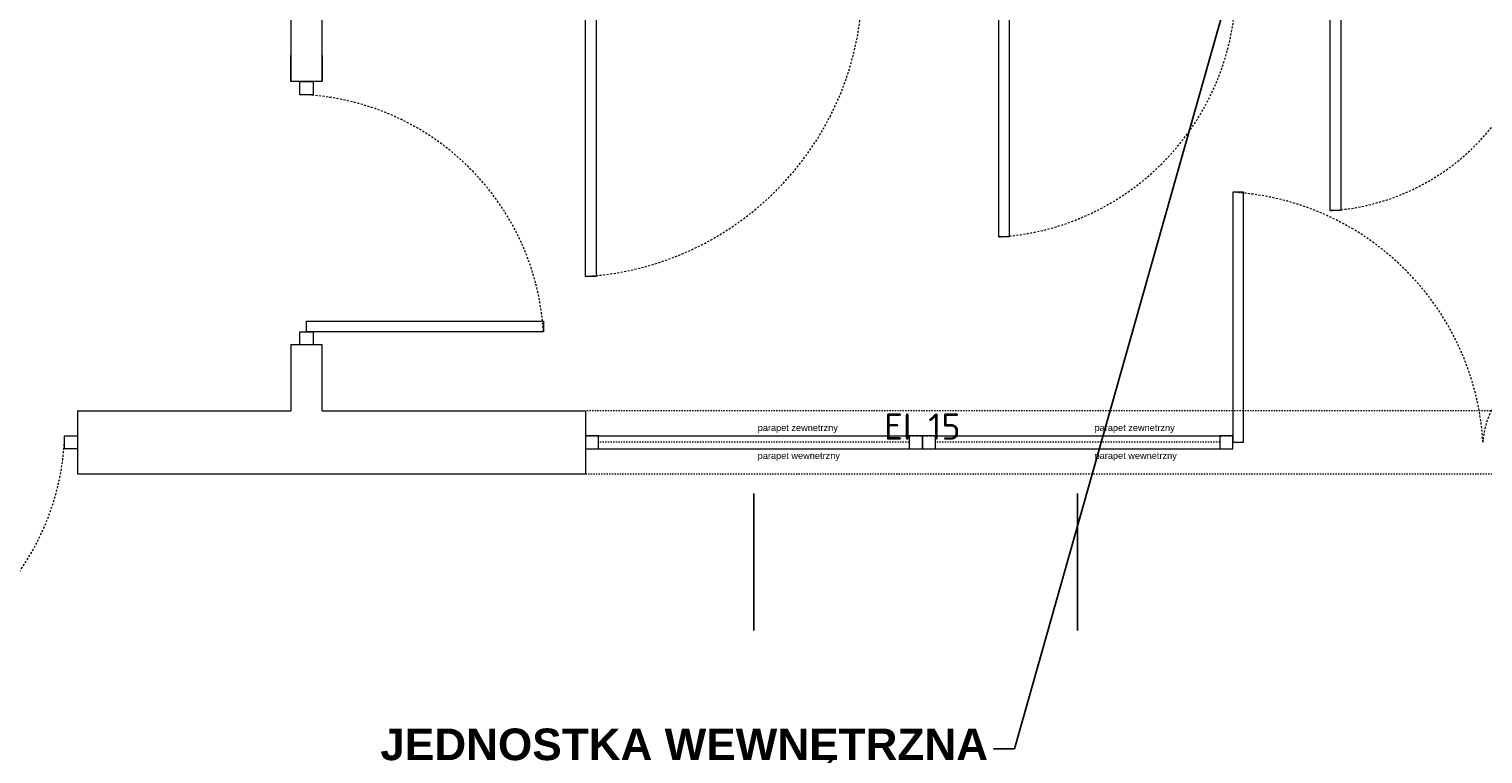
# Model space of a CAD drawing. Header units: millimetres. Extents: x -6697 to 21546, y -3389 to 18959.
# Tile 112 of 153: x 2631 to 3184, y 12253 to 12529. Entities that reach past the tile are written whole.
import ezdxf
from ezdxf import colors
from ezdxf.entities.mleader import LeaderData, LeaderLine
from ezdxf.math import Vec2, Vec3

# ---------------------------------------------------------------- set-up
doc = ezdxf.new("R2010")
doc.units = ezdxf.units.MM
doc.linetypes.add('0.5_0.5', pattern=[1, 0.5, -0.5])
doc.linetypes.add('JIS_02_0.7', pattern=[1.35, 0.75, -0.6])
doc.layers.add('def', color=7, linetype='Continuous', plot=False)
doc.layers.add('pomocnicze', color=6, linetype='Continuous', plot=False)
doc.layers.add('opisy', color=7, linetype='Continuous')
doc.layers.add('ppoz', color=7, linetype='Continuous', lineweight=35, true_color=0xdb0000)
for name, color, linetype, lineweight in [('sciany_wew', 7, 'Continuous', 18), ('stolarka_mysz_drzwi', 7, 'Continuous', 5), ('stolarka_mysz_okna', 7, 'Continuous', 5)]:
    doc.layers.add(name, color=color, linetype=linetype, lineweight=lineweight)
doc.styles.add('ISO', font='isocpeur.ttf')
doc.styles.get("Standard").update_dxf_attribs({"font": 'arial.ttf'})

# ---------------------------------------------------------------- blocks, each defined once
blk = doc.blocks.new('*U157')
at = {"layer": 'stolarka_mysz_drzwi'}
for points in [[(9, 0), (9, 95), (5, 95), (5, 0)], [(0, -2.5), (5, -2.5), (5, 2.5), (0, 2.5)]]:
    blk.add_lwpolyline(points, close=True, dxfattribs=at)
at = {"layer": 'stolarka_mysz_drzwi', "linetype": 'JIS_02_0.7'}
blk.add_arc((-1.08, -6.08), 101.26, 3.4421, 86.5579, dxfattribs=at)
at = {"style": 'ISO', "flags": 9}
for tag, p in [('MATERIAL', (267.97, -34.59)), ('KOLOR_DRZWI', (268.38, -55.85)), ('WYPELNIENIE_DRZWI', (268.01, -77.63))]:
    blk.add_attdef(tag, p, '', height=14, dxfattribs=at)
blk = doc.blocks.new('*U314')
at = {"layer": 'stolarka_mysz_drzwi'}
for points in [[(-9, 0), (-9, 30), (-5, 30), (-5, 0)], [(0, -2.5), (-5, -2.5), (-5, 2.5), (0, 2.5)]]:
    blk.add_lwpolyline(points, close=True, dxfattribs=at)
at = {"layer": 'stolarka_mysz_drzwi', "linetype": 'JIS_02_0.7'}
blk.add_arc((-3.08, -1.92), 31.98, 93.4421, 176.5579, dxfattribs=at)
at = {"style": 'ISO', "flags": 9}
for tag, p in [('MATERIAL', (167.97, -34.59)), ('KOLOR_DRZWI', (168.38, -55.85)), ('WYPELNIENIE_DRZWI', (168.01, -77.63))]:
    blk.add_attdef(tag, p, '', height=14, dxfattribs=at)
blk = doc.blocks.new('*U150')
at = {"layer": 'stolarka_mysz_drzwi'}
for points in [[(-9, 0), (-9, 90), (-5, 90), (-5, 0)], [(-95, -2.5), (-100, -2.5), (-100, 2.5), (-95, 2.5)], [(0, -2.5), (-5, -2.5), (-5, 2.5), (0, 2.5)]]:
    blk.add_lwpolyline(points, close=True, dxfattribs=at)
at = {"layer": 'stolarka_mysz_drzwi', "linetype": 'JIS_02_0.7'}
blk.add_arc((0.76, -5.76), 95.93, 93.4421, 176.5579, dxfattribs=at)
at = {"style": 'ISO', "flags": 9}
for tag, p in [('MATERIAL', (167.97, -34.59)), ('KOLOR_DRZWI', (168.38, -55.85)), ('WYPELNIENIE_DRZWI', (168.01, -77.63))]:
    blk.add_attdef(tag, p, '', height=14, dxfattribs=at)
blk = doc.blocks.new('*U151')
at = {"layer": 'stolarka_mysz_drzwi'}
for points in [[(-9, 0), (-9, 105), (-5, 105), (-5, 0)], [(-110, -2.5), (-115, -2.5), (-115, 2.5), (-110, 2.5)], [(0, -2.5), (-5, -2.5), (-5, 2.5), (0, 2.5)]]:
    blk.add_lwpolyline(points, close=True, dxfattribs=at)
at = {"layer": 'stolarka_mysz_drzwi', "linetype": 'JIS_02_0.7'}
blk.add_arc((1.72, -6.72), 111.92, 93.4421, 176.5579, dxfattribs=at)
at = {"style": 'ISO', "flags": 9}
for tag, p in [('MATERIAL', (167.97, -34.59)), ('KOLOR_DRZWI', (168.38, -55.85)), ('WYPELNIENIE_DRZWI', (168.01, -77.63))]:
    blk.add_attdef(tag, p, '', height=14, dxfattribs=at)
blk = doc.blocks.new('*U152')
at = {"layer": 'stolarka_mysz_drzwi'}
for points in [[(-9, 0), (-9, 90), (-5, 90), (-5, 0)], [(-95, -2.5), (-100, -2.5), (-100, 2.5), (-95, 2.5)], [(0, -2.5), (-5, -2.5), (-5, 2.5), (0, 2.5)]]:
    blk.add_lwpolyline(points, close=True, dxfattribs=at)
at = {"layer": 'stolarka_mysz_drzwi', "linetype": 'JIS_02_0.7'}
blk.add_arc((0.76, -5.76), 95.93, 93.4421, 176.5579, dxfattribs=at)
at = {"style": 'ISO', "flags": 9}
for tag, p in [('MATERIAL', (167.97, -34.59)), ('KOLOR_DRZWI', (168.38, -55.85)), ('WYPELNIENIE_DRZWI', (168.01, -77.63))]:
    blk.add_attdef(tag, p, '', height=14, dxfattribs=at)
blk = doc.blocks.new('*U158')
at = {"layer": 'stolarka_mysz_drzwi'}
for points in [[(-9, 0), (-9, 90), (-5, 90), (-5, 0)], [(-95, -2.5), (-100, -2.5), (-100, 2.5), (-95, 2.5)], [(0, -2.5), (-5, -2.5), (-5, 2.5), (0, 2.5)]]:
    blk.add_lwpolyline(points, close=True, dxfattribs=at)
at = {"layer": 'stolarka_mysz_drzwi', "linetype": 'JIS_02_0.7'}
blk.add_arc((0.76, -5.76), 95.93, 93.4421, 176.5579, dxfattribs=at)
at = {"style": 'ISO', "flags": 9}
for tag, p in [('MATERIAL', (167.97, -34.59)), ('KOLOR_DRZWI', (168.38, -55.85)), ('WYPELNIENIE_DRZWI', (168.01, -77.63))]:
    blk.add_attdef(tag, p, '', height=14, dxfattribs=at)
blk = doc.blocks.new('*U317')
at = {"layer": 'pomocnicze'}
blk.add_lwpolyline([(59, -19.5), (59, -71.5)], dxfattribs=at)
at = {"layer": 'stolarka_mysz_okna'}
for points in [[(0, -2.5), (5, -2.5), (5, 2.5), (0, 2.5)], [(113, -2.5), (118, -2.5), (118, 2.5), (113, 2.5)]]:
    blk.add_lwpolyline(points, close=True, dxfattribs=at)
at = {"layer": 'stolarka_mysz_okna', "linetype": 'JIS_02_0.7'}
for points in [[(0, 2.5), (118, 2.5)], [(0, -2.5), (118, -2.5)]]:
    blk.add_lwpolyline(points, dxfattribs=at)
at = {"layer": 'stolarka_mysz_okna'}
for points in [[(5, 2.5), (113, 2.5)], [(5, -2.5), (113, -2.5)]]:
    blk.add_lwpolyline(points, dxfattribs=at)
at = {"layer": 'stolarka_mysz_okna', "linetype": '0.5_0.5'}
blk.add_lwpolyline([(113, 0), (5, 0)], dxfattribs=at)
at = {"style": 'ISO', "flags": 9}
for tag, p in [('KLASA_ODPORNOSCI', (162.72, -22.48)), ('MATERIAL', (162.72, -49.59)), ('KOLOR_OKNA', (163.12, -72.43))]:
    blk.add_attdef(tag, p, '', height=14, dxfattribs=at)
at = {"layer": 'def', "color": 9, "true_color": 0xc7c8ca, "char_height": 2.5, "attachment_point": 1}
for s, insert in [('parapet zewnetrzny', (65.43, 6.79)), ('parapet wewnetrzny', (65.43, -3.83))]:
    blk.add_mtext_dynamic_manual_height_columns(s, width=37.1302, gutter_width=12.5, heights=[0], dxfattribs=dict(at, insert=insert))
blk = doc.blocks.new('*U160')
at = {"layer": 'pomocnicze'}
blk.add_lwpolyline([(64, -19.5), (64, -71.5)], dxfattribs=at)
at = {"layer": 'stolarka_mysz_okna'}
for points in [[(0, -2.5), (5, -2.5), (5, 2.5), (0, 2.5)], [(123, -2.5), (128, -2.5), (128, 2.5), (123, 2.5)]]:
    blk.add_lwpolyline(points, close=True, dxfattribs=at)
at = {"layer": 'stolarka_mysz_okna', "linetype": 'JIS_02_0.7'}
for points in [[(0, 2.5), (128, 2.5)], [(0, -2.5), (128, -2.5)]]:
    blk.add_lwpolyline(points, dxfattribs=at)
at = {"layer": 'stolarka_mysz_okna'}
for points in [[(5, 2.5), (123, 2.5)], [(5, -2.5), (123, -2.5)]]:
    blk.add_lwpolyline(points, dxfattribs=at)
at = {"layer": 'stolarka_mysz_okna', "linetype": '0.5_0.5'}
blk.add_lwpolyline([(123, 0), (5, 0)], dxfattribs=at)
at = {"style": 'ISO', "flags": 9}
for tag, p in [('KLASA_ODPORNOSCI', (162.72, -22.48)), ('MATERIAL', (162.72, -49.59)), ('KOLOR_OKNA', (163.12, -72.43))]:
    blk.add_attdef(tag, p, '', height=14, dxfattribs=at)
at = {"layer": 'def', "color": 9, "true_color": 0xc7c8ca, "char_height": 2.5, "attachment_point": 1}
for s, insert in [('parapet zewnetrzny', (65.43, 6.79)), ('parapet wewnetrzny', (65.43, -3.83))]:
    blk.add_mtext_dynamic_manual_height_columns(s, width=37.1302, gutter_width=12.5, heights=[0], dxfattribs=dict(at, insert=insert))
blk = doc.blocks.new('*U155')
at = {"layer": 'stolarka_mysz_drzwi'}
for points in [[(-9, 0), (-9, 80), (-5, 80), (-5, 0)], [(-85, -2.5), (-90, -2.5), (-90, 2.5), (-85, 2.5)], [(0, -2.5), (-5, -2.5), (-5, 2.5), (0, 2.5)]]:
    blk.add_lwpolyline(points, close=True, dxfattribs=at)
at = {"layer": 'stolarka_mysz_drzwi', "linetype": 'JIS_02_0.7'}
blk.add_arc((0.12, -5.12), 85.27, 93.4421, 176.5579, dxfattribs=at)
at = {"style": 'ISO', "flags": 9}
for tag, p in [('MATERIAL', (167.97, -34.59)), ('KOLOR_DRZWI', (168.38, -55.85)), ('WYPELNIENIE_DRZWI', (168.01, -77.63))]:
    blk.add_attdef(tag, p, '', height=14, dxfattribs=at)
blk = doc.blocks.new('parter')
at = {"layer": 'sciany_wew'}
for points in [[(44, 1168), (44, 1258), (306, 1258), (306, 943)], [(318, 943), (318, 968), (413, 968)], [(318, 953), (318, 943), (306, 943), (306, 953)], [(306, 843), (306, 818)], [(318, 833), (318, 843), (306, 843), (306, 833)], [(318, 818), (318, 843)], [(225, 818), (306, 818)], [(225, 818), (225, 794)], [(318, 818), (418, 818)], [(318, 818), (418, 818), (418, 794)], [(225, 794), (418, 794)]]:
    blk.add_lwpolyline(points, dxfattribs=at)
at = {"layer": 'sciany_wew', "linetype": '0.5_0.5'}
for points in [[(912, 818), (418, 818)], [(418, 794), (912, 794)]]:
    blk.add_lwpolyline(points, dxfattribs=at)
at = {"layer": 'sciany_wew'}
for name, p, rotation in [('*U151', (413, 974), 180), ('*U152', (570, 974), 180), ('*U155', (696, 974), 180), ('*U150', (312, 843), 270), ('*U158', (125, 806), 180)]:
    blk.add_blockref(name, p, dxfattribs=dict(at, rotation=rotation))
for name, p in [('*U157', (659, 806)), ('*U314', (794, 806)), ('*U160', (418, 806)), ('*U317', (546, 806))]:
    blk.add_blockref(name, p, dxfattribs=at)
at = {"layer": 'ppoz', "insert": (546, 811.96), "char_height": 10, "width": 74.1851, "attachment_point": 5, "style": 'ISO'}
blk.add_mtext('EI 15', dxfattribs=at)

msp = doc.modelspace()

# ---------------------------------------------------------------- block references
at = {"layer": 'sciany_wew'}
msp.add_blockref('parter', (2424.7, 11565.56), dxfattribs=at)

# ---------------------------------------------------------------- leaders
at = {"layer": 'opisy'}
ml = msp.add_multileader_mtext('Standard', dxfattribs=at)
ml.set_content('{\\fArial|b1|i0|c238|p34;JEDNOSTKA WEWNĘTRZNA\\PDO OBSŁUGI POMPY CIEPŁA\\PZ GRZAŁKĄ O MOCY 9KW\\P WRAZ Z ZASOBNIKIEM\\PWODY CIEPŁEJ O POJEMNOŚCI MINIMUM 200DM³\\PZESTAW USTAWIĆ NA COKOLE\\PO WYSOKOŚCI 5CM\\PPONAD POZIOMEM POSADZKI\\PWYMIARY COKOŁU DOPASOWAĆ\\PDO ZASTOSOWANEGO URZĄDZENIA}', color=256)
ml.set_leader_properties()
ml.build(insert=Vec2(0, 0))
ctx = ml.context
ctx.base_point, ctx.char_height, ctx.plane_origin = Vec3(2588.9, 12255.08), 12, Vec3(3135.7, 12714.53)
ctx.text_align_type = 2
notes = []
notes.append((ctx, [(1, (1, 1, 0), (3005.68, 12255.08), (-1, 0), 8, [(0, [(3135.7, 12714.53)], 0, [])])]))
ctx.mtext.insert, ctx.mtext.alignment, ctx.mtext.flow_direction = Vec3(2995.68, 12262.8), 3, 5
for ctx, leaders in notes:
    for number, flags, end, landing, length, lines in leaders:
        leader = LeaderData()
        leader.index, (leader.has_last_leader_line, leader.has_dogleg_vector, leader.attachment_direction) = number, flags
        leader.last_leader_point, leader.dogleg_vector, leader.dogleg_length = Vec3(end), Vec3(landing), length
        for number, points, colour, breaks in lines:
            line = LeaderLine()
            line.index, line.vertices, line.color, line.breaks = number, Vec3.list(points), colors.encode_raw_color(colour), breaks
            leader.lines.append(line)
        ctx.leaders.append(leader)

doc.saveas('drawing.dxf')
